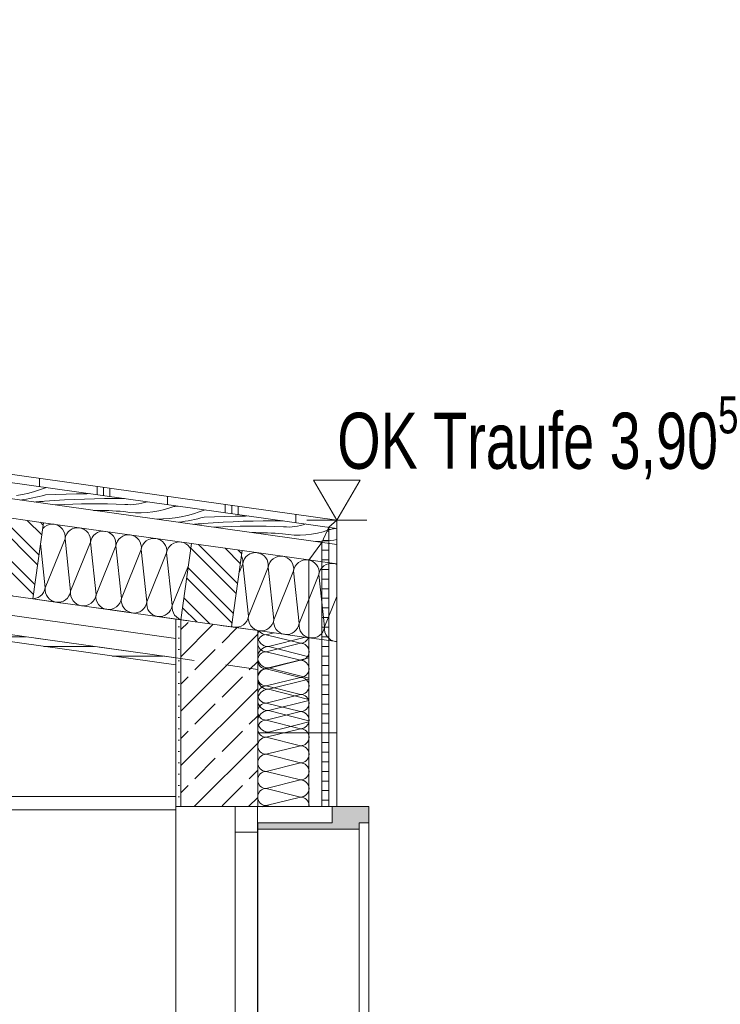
# Model space of a CAD drawing. Header units: metres. Extents: x 0 to 334, y 0 to 60.
# Tile 69 of 72: x 118.05 to 120.24, y 15.31 to 18.39. Entities that reach past the tile are written whole.
import ezdxf

# ---------------------------------------------------------------- set-up
doc = ezdxf.new("R2010")
doc.units = ezdxf.units.M
doc.header["$MEASUREMENT"] = 0
doc.linetypes.add('Strichlinie eng', pattern=[0.115, 0.075, -0.04])
for name, color, linetype in [('94 Genehmigungsplanung Bemaßung', 7, 'Continuous'), ('Neubau_00 Schraffuren', 7, 'Continuous'), ('Neubau_10 Wand außen', 7, 'Continuous'), ('Neubau_20 Abhangdecke', 7, 'Continuous'), ('Neubau_24 Dachhaut', 7, 'Continuous'), ('Neubau_25 Dachsparren', 7, 'Continuous'), ('Neubau_70 Entwässerung_Regenwasser', 7, 'Continuous'), ('Neubau_94 Genehmigungsplanung Bemaßung', 7, 'Continuous')]:
    doc.layers.add(name, color=color, linetype=linetype)
doc.styles.add('ERSTELLTER_STIL_1', font='ARIALN.TTF')
doc.dimstyles.new('ERSTELLTER_STIL__1', dxfattribs={"dimtxt": 0.175, "dimasz": 0.095143, "dimexe": 0.18, "dimexo": 0.0625, "dimgap": 0, "dimtad": 1, "dimzin": 0, "dimdsep": 46, "dimtxsty": 'ERSTELLTER_STIL_1', "dimblk": 'ARROWHEAD_6', "dimblk1": 'ARROWHEAD_6', "dimblk2": 'ARROWHEAD_6', "dimcen": 0.09, "dimse1": 1, "dimse2": 1, "dimclrd": 7, "dimclre": 7, "dimclrt": 7, "dimazin": 0, "dimtfac": 1, "dimtdec": 4, "dimtmove": 0, "dimatfit": 3, "dimfxl": 1, "dimtolj": 1, "dimtzin": 0, "dimarcsym": 0})
pattern_1 = [(90, (111.53342, 12.92067), (-0.4, 0), []), (90, (111.51342, 12.92067), (-0.4, 0), []), (90, (111.49342, 12.92067), (-0.4, 0), []), (90, (111.71342, 13.92067), (-0.2, 0), [])]
pattern_2 = [(135, (111.51342, 12.92067), (0.053033, 0.053033), []), (135, (111.495744, 12.90299), (0.053033, 0.053033), [])]
pattern_3 = [(0, (111.513422, 12.92067), (0, 0.03), [])]

# ---------------------------------------------------------------- blocks, each defined once
blk = doc.blocks.new('*X56', base_point=(111.5134, 12.9207))
at = {"layer": 'Neubau_24 Dachhaut', "color": 8, "linetype": 'Continuous', "lineweight": 9}
for p, q in [((118.13, 16.8042), (118.1242, 16.7989)), ((118.1367, 16.8083), (118.13, 16.8042)), ((118.1441, 16.811), (118.1367, 16.8083)), ((118.1518, 16.8122), (118.1441, 16.811)), ((118.1597, 16.8119), (118.1518, 16.8122)), ((118.1673, 16.81), (118.1597, 16.8119)), ((118.1744, 16.8067), (118.1673, 16.81)), ((118.1807, 16.8021), (118.1744, 16.8067)), ((118.1242, 16.7989), (118.1238, 16.7983)), ((118.186, 16.7963), (118.1807, 16.8021)), ((118.1901, 16.7896), (118.186, 16.7963)), ((118.1928, 16.7823), (118.1901, 16.7896)), ((118.194, 16.7745), (118.1928, 16.7823)), ((118.1937, 16.7667), (118.194, 16.7745)), ((118.1955, 16.7743), (118.1937, 16.7667)), ((118.1988, 16.7814), (118.1955, 16.7743)), ((118.2035, 16.7878), (118.1988, 16.7814)), ((118.2092, 16.7931), (118.2035, 16.7878)), ((118.2159, 16.7972), (118.2092, 16.7931)), ((118.2233, 16.7999), (118.2159, 16.7972)), ((118.231, 16.8011), (118.2233, 16.7999)), ((118.2389, 16.8007), (118.231, 16.8011)), ((118.2465, 16.7989), (118.2389, 16.8007)), ((118.2536, 16.7956), (118.2465, 16.7989)), ((118.2599, 16.791), (118.2536, 16.7956)), ((118.2653, 16.7852), (118.2599, 16.791)), ((118.2693, 16.7785), (118.2653, 16.7852)), ((118.272, 16.7711), (118.2693, 16.7785)), ((118.2827, 16.7766), (118.2781, 16.7703)), ((118.2885, 16.7819), (118.2827, 16.7766)), ((118.2952, 16.786), (118.2885, 16.7819)), ((118.3025, 16.7887), (118.2952, 16.786)), ((118.3103, 16.7899), (118.3025, 16.7887)), ((118.3181, 16.7896), (118.3103, 16.7899)), ((118.3257, 16.7878), (118.3181, 16.7896)), ((118.3328, 16.7845), (118.3257, 16.7878)), ((118.3392, 16.7798), (118.3328, 16.7845)), ((118.3445, 16.7741), (118.3392, 16.7798)), ((118.3486, 16.7674), (118.3445, 16.7741)), ((118.3744, 16.7749), (118.3677, 16.7708)), ((118.3817, 16.7776), (118.3744, 16.7749)), ((118.3895, 16.7788), (118.3817, 16.7776)), ((118.3973, 16.7785), (118.3895, 16.7788)), ((118.4049, 16.7766), (118.3973, 16.7785)), ((118.4121, 16.7733), (118.4049, 16.7766)), ((118.4184, 16.7687), (118.4121, 16.7733)), ((118.1172, 16.7517), (118.1318, 16.6138)), ((118.1937, 16.7667), (118.1318, 16.6138)), ((118.1937, 16.7667), (118.211, 16.6027)), ((118.2729, 16.7556), (118.211, 16.6027)), ((118.2732, 16.7634), (118.272, 16.7711)), ((118.2729, 16.7556), (118.2732, 16.7634)), ((118.2748, 16.7632), (118.2729, 16.7556)), ((118.2729, 16.7556), (118.2903, 16.5916)), ((118.2781, 16.7703), (118.2748, 16.7632)), ((118.3521, 16.7444), (118.2903, 16.5916)), ((118.3513, 16.76), (118.3486, 16.7674)), ((118.3525, 16.7523), (118.3513, 16.76)), ((118.3521, 16.7444), (118.3525, 16.7523)), ((118.354, 16.752), (118.3521, 16.7444)), ((118.3521, 16.7444), (118.3695, 16.5804)), ((118.3573, 16.7592), (118.354, 16.752)), ((118.3619, 16.7655), (118.3573, 16.7592)), ((118.3677, 16.7708), (118.3619, 16.7655)), ((118.4237, 16.7629), (118.4184, 16.7687)), ((118.4278, 16.7562), (118.4237, 16.7629)), ((118.4305, 16.7489), (118.4278, 16.7562)), ((118.4317, 16.7411), (118.4305, 16.7489)), ((118.4365, 16.748), (118.4332, 16.7409)), ((118.4411, 16.7544), (118.4365, 16.748)), ((118.4469, 16.7597), (118.4411, 16.7544)), ((118.4536, 16.7638), (118.4469, 16.7597)), ((118.461, 16.7665), (118.4536, 16.7638)), ((118.4687, 16.7677), (118.461, 16.7665)), ((118.4765, 16.7673), (118.4687, 16.7677)), ((118.4842, 16.7655), (118.4765, 16.7673)), ((118.4913, 16.7622), (118.4842, 16.7655)), ((118.4976, 16.7576), (118.4913, 16.7622)), ((118.5029, 16.7518), (118.4976, 16.7576)), ((118.507, 16.7451), (118.5029, 16.7518)), ((118.5097, 16.7377), (118.507, 16.7451)), ((118.5204, 16.7432), (118.5157, 16.7369)), ((118.5261, 16.7485), (118.5204, 16.7432)), ((118.5328, 16.7526), (118.5261, 16.7485)), ((118.5402, 16.7553), (118.5328, 16.7526)), ((118.5479, 16.7565), (118.5402, 16.7553)), ((118.5558, 16.7562), (118.5479, 16.7565)), ((118.5634, 16.7544), (118.5558, 16.7562)), ((118.5705, 16.7511), (118.5634, 16.7544)), ((118.5768, 16.7464), (118.5705, 16.7511)), ((118.5821, 16.7407), (118.5768, 16.7464)), ((118.4314, 16.7333), (118.3695, 16.5804)), ((118.4314, 16.7333), (118.4317, 16.7411)), ((118.4332, 16.7409), (118.4314, 16.7333)), ((118.4314, 16.7333), (118.4487, 16.5693)), ((118.5106, 16.7222), (118.4487, 16.5693)), ((118.5109, 16.73), (118.5097, 16.7377)), ((118.5106, 16.7222), (118.5109, 16.73)), ((118.5124, 16.7298), (118.5106, 16.7222)), ((118.5106, 16.7222), (118.5279, 16.5582)), ((118.5157, 16.7369), (118.5124, 16.7298)), ((118.5857, 16.7348), (118.5821, 16.7407)), ((118.5785, 16.683), (118.5279, 16.5582)), ((118.1163, 16.5874), (118.1221, 16.5928)), ((118.1221, 16.5928), (118.1267, 16.5991)), ((118.1267, 16.5991), (118.13, 16.6062)), ((118.13, 16.6062), (118.1318, 16.6138)), ((118.1318, 16.6138), (118.1315, 16.606)), ((118.1315, 16.606), (118.1327, 16.5982)), ((118.1327, 16.5982), (118.1354, 16.5909)), ((118.1354, 16.5909), (118.1395, 16.5842)), ((118.2013, 16.5816), (118.2059, 16.588)), ((118.2059, 16.588), (118.2092, 16.5951)), ((118.2092, 16.5951), (118.211, 16.6027)), ((118.211, 16.6027), (118.2107, 16.5949)), ((118.2107, 16.5949), (118.2119, 16.5871)), ((118.2884, 16.5839), (118.2903, 16.5916)), ((118.2903, 16.5916), (118.2899, 16.5837)), ((118.093, 16.5795), (118.0945, 16.5795)), ((118.0945, 16.5795), (118.1022, 16.5807)), ((118.1022, 16.5807), (118.1096, 16.5834)), ((118.1096, 16.5834), (118.1163, 16.5874)), ((118.1395, 16.5842), (118.1448, 16.5784)), ((118.1448, 16.5784), (118.1511, 16.5738)), ((118.1511, 16.5738), (118.1582, 16.5705)), ((118.1582, 16.5705), (118.1659, 16.5686)), ((118.1659, 16.5686), (118.1737, 16.5683)), ((118.1737, 16.5683), (118.1814, 16.5695)), ((118.1814, 16.5695), (118.1888, 16.5722)), ((118.1888, 16.5722), (118.1955, 16.5763)), ((118.1955, 16.5763), (118.2013, 16.5816)), ((118.2119, 16.5871), (118.2146, 16.5797)), ((118.2146, 16.5797), (118.2187, 16.573)), ((118.2187, 16.573), (118.224, 16.5673)), ((118.224, 16.5673), (118.2303, 16.5627)), ((118.2303, 16.5627), (118.2375, 16.5594)), ((118.2375, 16.5594), (118.2451, 16.5575)), ((118.2451, 16.5575), (118.2529, 16.5572)), ((118.2529, 16.5572), (118.2607, 16.5584)), ((118.2607, 16.5584), (118.268, 16.5611)), ((118.268, 16.5611), (118.2747, 16.5652)), ((118.2747, 16.5652), (118.2805, 16.5705)), ((118.2805, 16.5705), (118.2851, 16.5768)), ((118.2851, 16.5768), (118.2884, 16.5839)), ((118.2899, 16.5837), (118.2911, 16.576)), ((118.2911, 16.576), (118.2938, 16.5686)), ((118.2938, 16.5686), (118.2979, 16.5619)), ((118.2979, 16.5619), (118.3032, 16.5561)), ((118.3539, 16.554), (118.3597, 16.5594)), ((118.3597, 16.5594), (118.3643, 16.5657)), ((118.3643, 16.5657), (118.3676, 16.5728)), ((118.3676, 16.5728), (118.3695, 16.5804)), ((118.3695, 16.5804), (118.3692, 16.5726)), ((118.3692, 16.5726), (118.3704, 16.5648)), ((118.3704, 16.5648), (118.3731, 16.5575)), ((118.3731, 16.5575), (118.3771, 16.5508)), ((118.4436, 16.5546), (118.4469, 16.5617)), ((118.4469, 16.5617), (118.4487, 16.5693)), ((118.4487, 16.5693), (118.4484, 16.5615)), ((118.4484, 16.5615), (118.4496, 16.5537)), ((118.5261, 16.5505), (118.5279, 16.5582)), ((118.5279, 16.5582), (118.5276, 16.5503)), ((118.3032, 16.5561), (118.3096, 16.5515)), ((118.3096, 16.5515), (118.3167, 16.5482)), ((118.3167, 16.5482), (118.3243, 16.5464)), ((118.3243, 16.5464), (118.3321, 16.5461)), ((118.3321, 16.5461), (118.3399, 16.5473)), ((118.3399, 16.5473), (118.3473, 16.55)), ((118.3473, 16.55), (118.3539, 16.554)), ((118.3771, 16.5508), (118.3825, 16.545)), ((118.3825, 16.545), (118.3888, 16.5404)), ((118.3888, 16.5404), (118.3959, 16.5371)), ((118.3959, 16.5371), (118.4035, 16.5352)), ((118.4035, 16.5352), (118.4114, 16.5349)), ((118.4114, 16.5349), (118.4191, 16.5361)), ((118.4191, 16.5361), (118.4265, 16.5388)), ((118.4265, 16.5388), (118.4332, 16.5429)), ((118.4332, 16.5429), (118.4389, 16.5482)), ((118.4389, 16.5482), (118.4436, 16.5546)), ((118.4496, 16.5537), (118.4523, 16.5463)), ((118.4523, 16.5463), (118.4564, 16.5396)), ((118.4564, 16.5396), (118.4617, 16.5339)), ((118.4617, 16.5339), (118.468, 16.5293)), ((118.468, 16.5293), (118.4751, 16.526)), ((118.4983, 16.525), (118.5057, 16.5277)), ((118.5057, 16.5277), (118.5124, 16.5318)), ((118.5124, 16.5318), (118.5182, 16.5371)), ((118.5182, 16.5371), (118.5228, 16.5434)), ((118.5228, 16.5434), (118.5261, 16.5505)), ((118.5276, 16.5503), (118.5288, 16.5426)), ((118.5288, 16.5426), (118.5315, 16.5352)), ((118.5315, 16.5352), (118.5356, 16.5285)), ((118.5356, 16.5285), (118.5409, 16.5227)), ((118.4751, 16.526), (118.4827, 16.5241)), ((118.4827, 16.5241), (118.4906, 16.5238)), ((118.4906, 16.5238), (118.4983, 16.525)), ((118.5409, 16.5227), (118.5472, 16.5181)), ((118.5472, 16.5181), (118.5543, 16.5148)), ((118.5543, 16.5148), (118.5548, 16.5147))]:
    blk.add_line(p, q, dxfattribs=at)
blk = doc.blocks.new('*X57', base_point=(111.5134, 12.9207))
at = {"layer": 'Neubau_24 Dachhaut', "color": 8, "linetype": 'Continuous', "lineweight": 9}
for p, q in [((118.7482, 16.6888), (118.7369, 16.6608)), ((118.7482, 16.6888), (118.7656, 16.5248)), ((118.8275, 16.6776), (118.7656, 16.5248)), ((118.8275, 16.6776), (118.8448, 16.5136)), ((118.9067, 16.6665), (118.8448, 16.5136)), ((118.9067, 16.6665), (118.924, 16.5025)), ((118.9859, 16.6554), (118.924, 16.5025)), ((118.9859, 16.6554), (119.0033, 16.4913)), ((119.0417, 16.5864), (119.0033, 16.4913))]:
    blk.add_line(p, q, dxfattribs=at)
for centre, start, end in [((118.7086, 16.6943), 352, 27.2211), ((118.7879, 16.6832), 82, 172), ((118.7879, 16.6832), 352, 82), ((118.8671, 16.6721), 82, 172), ((118.8671, 16.6721), 352, 82), ((118.9463, 16.6609), 82, 172), ((118.9463, 16.6609), 352, 82), ((119.0255, 16.6498), 82, 172), ((119.0255, 16.6498), 66.1156, 82), ((118.726, 16.5303), 262, 352), ((118.8052, 16.5192), 172, 262), ((118.8052, 16.5192), 262, 352), ((118.8844, 16.508), 172, 262), ((118.8844, 16.508), 262, 352), ((118.9636, 16.4969), 172, 262), ((118.726, 16.5303), 251.4515, 262), ((118.9636, 16.4969), 262, 352), ((119.0429, 16.4858), 172, 262), ((119.0429, 16.4858), 262, 268.3563)]:
    blk.add_arc(centre, 0.04, start, end, dxfattribs=at)
blk = doc.blocks.new('*X58', base_point=(111.5134, 12.9207))
at = {"layer": 'Neubau_24 Dachhaut', "color": 8, "linetype": 'Continuous', "lineweight": 9}
for p, q in [((118.1354, 16.9264), (118.1172, 16.9198)), ((118.0613, 16.905), (118.0423, 16.9018)), ((118.0801, 16.9091), (118.0613, 16.905)), ((118.0988, 16.9141), (118.0801, 16.9091)), ((118.1028, 16.8962), (118.093, 16.8941)), ((118.1172, 16.9198), (118.0988, 16.9141)), ((118.1126, 16.8985), (118.1028, 16.8962)), ((118.1224, 16.9009), (118.1126, 16.8985)), ((118.1321, 16.9034), (118.1224, 16.9009)), ((118.1321, 16.9034), (118.1644, 16.9044)), ((118.1644, 16.9044), (118.1966, 16.9053)), ((118.1966, 16.9053), (118.2289, 16.9062)), ((118.2289, 16.9062), (118.2612, 16.907)), ((118.2612, 16.907), (118.271, 16.9073)), ((118.0632, 16.8889), (118.0533, 16.8874)), ((118.0732, 16.8905), (118.0632, 16.8889)), ((118.0831, 16.8922), (118.0732, 16.8905)), ((118.093, 16.8941), (118.0831, 16.8922)), ((118.0987, 16.881), (118.1026, 16.8814)), ((118.1026, 16.8814), (118.1064, 16.8817)), ((118.1064, 16.8817), (118.1102, 16.882)), ((118.1102, 16.882), (118.114, 16.8823)), ((118.114, 16.8823), (118.1179, 16.8826)), ((118.1179, 16.8826), (118.1217, 16.8829)), ((118.1217, 16.8829), (118.1255, 16.8832)), ((118.1255, 16.8832), (118.1293, 16.8835)), ((118.1293, 16.8835), (118.1605, 16.8858)), ((118.1605, 16.8858), (118.1918, 16.8876)), ((118.1637, 16.8719), (118.1907, 16.8734)), ((118.1907, 16.8734), (118.2178, 16.8745)), ((118.1918, 16.8876), (118.223, 16.8892)), ((118.2178, 16.8745), (118.2449, 16.8753)), ((118.223, 16.8892), (118.2543, 16.8904)), ((118.2449, 16.8753), (118.272, 16.8757)), ((118.2543, 16.8904), (118.2856, 16.8913)), ((118.272, 16.8757), (118.2991, 16.8757)), ((118.2856, 16.8913), (118.3169, 16.8919)), ((118.2991, 16.8757), (118.3262, 16.8754)), ((118.3169, 16.8919), (118.3482, 16.8922)), ((118.3262, 16.8754), (118.3533, 16.8747)), ((118.3482, 16.8922), (118.3795, 16.8921)), ((118.3533, 16.8747), (118.3804, 16.8736)), ((118.3804, 16.8736), (118.3892, 16.873)), ((118.3892, 16.873), (118.398, 16.8728)), ((118.398, 16.8728), (118.4068, 16.8731)), ((118.4068, 16.8731), (118.4155, 16.874)), ((118.4155, 16.874), (118.4242, 16.8753)), ((118.4242, 16.8753), (118.4328, 16.8771)), ((118.4328, 16.8771), (118.4413, 16.8794)), ((118.4413, 16.8794), (118.4496, 16.8822)), ((118.5207, 16.8635), (118.5238, 16.8645)), ((118.5238, 16.8645), (118.5269, 16.8654)), ((118.5269, 16.8654), (118.53, 16.8662)), ((118.53, 16.8662), (118.5332, 16.8669)), ((118.5332, 16.8669), (118.5364, 16.8675)), ((118.5364, 16.8675), (118.5396, 16.868)), ((118.5396, 16.868), (118.5428, 16.8684)), ((118.5428, 16.8684), (118.546, 16.8687)), ((118.2822, 16.8552), (118.2941, 16.8552)), ((118.2941, 16.8552), (118.306, 16.855)), ((118.306, 16.855), (118.3179, 16.8547)), ((118.3179, 16.8547), (118.3298, 16.8543)), ((118.3298, 16.8543), (118.3417, 16.8537)), ((118.3417, 16.8537), (118.3535, 16.8531)), ((118.3535, 16.8531), (118.3654, 16.8524)), ((118.3654, 16.8524), (118.3773, 16.8515)), ((118.3773, 16.8515), (118.3953, 16.8489)), ((118.3953, 16.8489), (118.4134, 16.8475)), ((118.4134, 16.8475), (118.4316, 16.8472)), ((118.4316, 16.8472), (118.4498, 16.8481)), ((118.4498, 16.8481), (118.4679, 16.8502)), ((118.4679, 16.8502), (118.4858, 16.8535)), ((118.4858, 16.8535), (118.5034, 16.8579)), ((118.5034, 16.8579), (118.5207, 16.8635)), ((118.5564, 16.8354), (118.5374, 16.8322)), ((118.5753, 16.8395), (118.5564, 16.8354)), ((118.5939, 16.8445), (118.5753, 16.8395)), ((118.6123, 16.8502), (118.5939, 16.8445)), ((118.6305, 16.8568), (118.6123, 16.8502)), ((118.6273, 16.8339), (118.6175, 16.8313)), ((118.6273, 16.8339), (118.6595, 16.8348)), ((118.6595, 16.8348), (118.6918, 16.8357)), ((118.6918, 16.8357), (118.724, 16.8366)), ((118.724, 16.8366), (118.7563, 16.8375)), ((118.7563, 16.8375), (118.7662, 16.8377)), ((118.4991, 16.8282), (118.4798, 16.8275)), ((118.5183, 16.8298), (118.4991, 16.8282)), ((118.5374, 16.8322), (118.5183, 16.8298)), ((118.5584, 16.8193), (118.5484, 16.8178)), ((118.5683, 16.8209), (118.5584, 16.8193)), ((118.5782, 16.8226), (118.5683, 16.8209)), ((118.5881, 16.8246), (118.5782, 16.8226)), ((118.5979, 16.8266), (118.5881, 16.8246)), ((118.5939, 16.8114), (118.5977, 16.8118)), ((118.5977, 16.8118), (118.6015, 16.8121)), ((118.6078, 16.8289), (118.5979, 16.8266)), ((118.6015, 16.8121), (118.6053, 16.8124)), ((118.6053, 16.8124), (118.6092, 16.8127)), ((118.6175, 16.8313), (118.6078, 16.8289)), ((118.6092, 16.8127), (118.613, 16.813)), ((118.613, 16.813), (118.6168, 16.8133)), ((118.6168, 16.8133), (118.6206, 16.8136)), ((118.6206, 16.8136), (118.6245, 16.8139)), ((118.6245, 16.8139), (118.6557, 16.8162)), ((118.6557, 16.8162), (118.6869, 16.8181)), ((118.6588, 16.8023), (118.6859, 16.8038)), ((118.6859, 16.8038), (118.7129, 16.805)), ((118.6869, 16.8181), (118.7182, 16.8196)), ((118.7129, 16.805), (118.74, 16.8057)), ((118.7182, 16.8196), (118.7495, 16.8209)), ((118.74, 16.8057), (118.7671, 16.8061)), ((118.7495, 16.8209), (118.7807, 16.8218)), ((118.7671, 16.8061), (118.7942, 16.8062)), ((118.7807, 16.8218), (118.812, 16.8223)), ((118.7942, 16.8062), (118.8214, 16.8058)), ((118.812, 16.8223), (118.8433, 16.8226)), ((118.8214, 16.8058), (118.8484, 16.8051)), ((118.8433, 16.8226), (118.8746, 16.8225)), ((118.8484, 16.8051), (118.8755, 16.804)), ((118.8755, 16.804), (118.8843, 16.8034)), ((118.8843, 16.8034), (118.8931, 16.8032)), ((118.8931, 16.8032), (118.9019, 16.8035)), ((118.9019, 16.8035), (118.9106, 16.8044)), ((118.9106, 16.8044), (118.9193, 16.8057)), ((118.9193, 16.8057), (118.9279, 16.8075)), ((118.9279, 16.8075), (118.9364, 16.8098)), ((118.9364, 16.8098), (118.9448, 16.8126)), ((118.7773, 16.7857), (118.7892, 16.7856)), ((118.7892, 16.7856), (118.8011, 16.7854)), ((118.8011, 16.7854), (118.813, 16.7851)), ((118.813, 16.7851), (118.8249, 16.7847)), ((118.8249, 16.7847), (118.8368, 16.7841)), ((118.8368, 16.7841), (118.8487, 16.7835)), ((118.8487, 16.7835), (118.8606, 16.7828)), ((118.8606, 16.7828), (118.8724, 16.782)), ((118.8724, 16.782), (118.8904, 16.7793)), ((118.8904, 16.7793), (118.9086, 16.7779)), ((118.9086, 16.7779), (118.9268, 16.7776)), ((118.9268, 16.7776), (118.9449, 16.7785)), ((118.9449, 16.7785), (118.963, 16.7806)), ((118.963, 16.7806), (118.9809, 16.7839)), ((118.9809, 16.7839), (118.9985, 16.7883)), ((118.9985, 16.7883), (119.0159, 16.7939)), ((119.0159, 16.7939), (119.0189, 16.7949)), ((119.0189, 16.7949), (119.022, 16.7958)), ((119.022, 16.7958), (119.0252, 16.7967)), ((119.0252, 16.7967), (119.0283, 16.7974)), ((119.0283, 16.7974), (119.0315, 16.798)), ((119.0315, 16.798), (119.0347, 16.7984)), ((119.0347, 16.7984), (119.0379, 16.7988)), ((119.0379, 16.7988), (119.0412, 16.7991)), ((118.9942, 16.7586), (118.9749, 16.7579)), ((119.0134, 16.7602), (118.9942, 16.7586)), ((119.0326, 16.7626), (119.0134, 16.7602)), ((119.0417, 16.7642), (119.0326, 16.7626))]:
    blk.add_line(p, q, dxfattribs=at)
blk = doc.blocks.new('*X71', base_point=(111.5134, 12.9207))
at = {"layer": 'Neubau_00 Schraffuren', "color": 8, "linetype": 'Continuous', "lineweight": 9}
for p, q in [((118.7953, 16.47), (118.7947, 16.4639)), ((118.7972, 16.4762), (118.7953, 16.47)), ((118.799, 16.4797), (118.7972, 16.4762)), ((118.7947, 16.463), (118.7953, 16.457)), ((118.7953, 16.457), (118.7972, 16.4507)), ((118.7972, 16.4507), (118.8003, 16.445)), ((118.8003, 16.445), (118.8044, 16.4399)), ((118.8044, 16.4399), (118.8095, 16.4358)), ((118.8095, 16.4358), (118.8153, 16.4327)), ((118.9443, 16.4592), (118.828, 16.4302)), ((118.7972, 16.4096), (118.7953, 16.4033)), ((118.8003, 16.4153), (118.7972, 16.4096)), ((118.8044, 16.4204), (118.8003, 16.4153)), ((118.8095, 16.4245), (118.8044, 16.4204)), ((118.8153, 16.4276), (118.8095, 16.4245)), ((118.8153, 16.4327), (118.8215, 16.4308)), ((118.8215, 16.4295), (118.8153, 16.4276)), ((118.8215, 16.4308), (118.828, 16.4302)), ((118.828, 16.4302), (118.8215, 16.4295)), ((118.9547, 16.3985), (118.828, 16.4302)), ((118.7953, 16.4033), (118.7947, 16.3972)), ((118.7947, 16.3965), (118.7953, 16.3903)), ((118.7953, 16.3903), (118.7972, 16.3841)), ((118.7972, 16.3841), (118.8003, 16.3783)), ((118.8003, 16.3783), (118.8045, 16.3732)), ((118.8045, 16.3732), (118.8095, 16.3691)), ((118.9547, 16.3952), (118.828, 16.3635)), ((118.7972, 16.3429), (118.7953, 16.3367)), ((118.8003, 16.3487), (118.7972, 16.3429)), ((118.8045, 16.3537), (118.8003, 16.3487)), ((118.8095, 16.3579), (118.8045, 16.3537)), ((118.8095, 16.3691), (118.8153, 16.366)), ((118.8153, 16.3609), (118.8095, 16.3579)), ((118.8153, 16.366), (118.8215, 16.3641)), ((118.8215, 16.3628), (118.8153, 16.3609)), ((118.8215, 16.3641), (118.828, 16.3635)), ((118.828, 16.3635), (118.8215, 16.3628)), ((118.9547, 16.3318), (118.828, 16.3635)), ((118.7953, 16.3367), (118.7947, 16.3304)), ((118.7947, 16.3299), (118.7953, 16.3236)), ((118.7953, 16.3236), (118.7972, 16.3174)), ((118.7972, 16.3174), (118.8003, 16.3116)), ((118.8003, 16.3116), (118.8045, 16.3066)), ((118.9547, 16.3285), (118.828, 16.2968)), ((118.8003, 16.282), (118.7972, 16.2762)), ((118.8045, 16.2871), (118.8003, 16.282)), ((118.8045, 16.3066), (118.8095, 16.3024)), ((118.8095, 16.2912), (118.8045, 16.2871)), ((118.8095, 16.3024), (118.8153, 16.2994)), ((118.8153, 16.2943), (118.8095, 16.2912)), ((118.8153, 16.2994), (118.8215, 16.2975)), ((118.8215, 16.2962), (118.8153, 16.2943)), ((118.8215, 16.2975), (118.828, 16.2968)), ((118.828, 16.2968), (118.8215, 16.2962)), ((118.9547, 16.2652), (118.828, 16.2968)), ((118.7953, 16.27), (118.7947, 16.2636)), ((118.7947, 16.2633), (118.7953, 16.257)), ((118.7972, 16.2762), (118.7953, 16.27)), ((118.7953, 16.257), (118.7972, 16.2507)), ((118.7972, 16.2507), (118.8003, 16.245)), ((118.9547, 16.2618), (118.828, 16.2302)), ((118.8003, 16.245), (118.8045, 16.2399)), ((118.8045, 16.2204), (118.8003, 16.2153)), ((118.8045, 16.2399), (118.8095, 16.2358)), ((118.8095, 16.2245), (118.8045, 16.2204)), ((118.8095, 16.2358), (118.8153, 16.2327)), ((118.8153, 16.2276), (118.8095, 16.2245)), ((118.8153, 16.2327), (118.8215, 16.2308)), ((118.8215, 16.2295), (118.8153, 16.2276)), ((118.8215, 16.2308), (118.828, 16.2302)), ((118.828, 16.2302), (118.8215, 16.2295)), ((118.9547, 16.1985), (118.828, 16.2302)), ((118.7954, 16.2033), (118.7947, 16.1969)), ((118.7947, 16.1968), (118.7954, 16.1903)), ((118.7972, 16.2096), (118.7954, 16.2033)), ((118.7954, 16.1903), (118.7973, 16.1841)), ((118.8003, 16.2153), (118.7972, 16.2096)), ((118.9547, 16.1952), (118.8281, 16.1635)), ((118.7973, 16.1841), (118.8003, 16.1783)), ((118.8003, 16.1783), (118.8045, 16.1732)), ((118.8045, 16.1732), (118.8095, 16.1691)), ((118.8095, 16.1691), (118.8153, 16.166)), ((118.8153, 16.1609), (118.8148, 16.1607)), ((118.8153, 16.166), (118.8215, 16.1641)), ((118.8215, 16.1628), (118.8153, 16.1609)), ((118.8215, 16.1641), (118.8281, 16.1635)), ((118.8281, 16.1635), (118.8215, 16.1628)), ((118.8393, 16.1607), (118.8281, 16.1635))]:
    blk.add_line(p, q, dxfattribs=at)
blk = doc.blocks.new('*X73', base_point=(111.5134, 12.9207))
at = {"layer": 'Neubau_10 Wand außen', "color": 8, "linetype": 'Continuous', "lineweight": 9}
for p, q in [((118.8449, 16.4732), (118.8214, 16.4673)), ((118.9281, 16.4407), (118.8214, 16.4673)), ((118.9281, 16.4407), (118.8214, 16.414)), ((118.9281, 16.3873), (118.8214, 16.414)), ((118.9281, 16.3873), (118.8214, 16.3607)), ((118.9281, 16.334), (118.8214, 16.3607)), ((118.9281, 16.334), (118.8214, 16.3073)), ((118.9281, 16.2807), (118.8214, 16.3073)), ((118.9281, 16.2807), (118.8214, 16.254)), ((118.9281, 16.2273), (118.8214, 16.254)), ((118.9281, 16.2273), (118.8214, 16.2007)), ((118.9281, 16.174), (118.8214, 16.2007)), ((118.9281, 16.174), (118.8214, 16.1473)), ((118.9281, 16.1207), (118.8214, 16.1473)), ((118.9281, 16.1207), (118.8214, 16.094)), ((118.9281, 16.0673), (118.8214, 16.094)), ((118.9281, 16.0673), (118.8214, 16.0407)), ((118.9281, 16.014), (118.8214, 16.0407)), ((118.9281, 16.014), (118.8214, 15.9873)), ((118.9281, 15.9607), (118.8214, 15.9873)), ((118.9281, 15.9607), (118.8214, 15.934)), ((118.8347, 15.9307), (118.8214, 15.934))]:
    blk.add_line(p, q, dxfattribs=at)
for centre, start, end in [((118.8214, 16.4407), 90, 180), ((118.8214, 16.494), 212.4942, 270), ((118.8214, 16.4407), 180, 270), ((118.9281, 16.4673), 270, 339.5378), ((118.9281, 16.414), 0, 90), ((118.8214, 16.3873), 90, 180), ((118.9281, 16.414), 270, 0), ((118.8214, 16.3873), 180, 270), ((118.9281, 16.3607), 0, 90), ((118.8214, 16.334), 90, 180), ((118.9281, 16.3607), 270, 0), ((118.8214, 16.334), 180, 270), ((118.9281, 16.3073), 0, 90), ((118.8214, 16.2807), 90, 180), ((118.9281, 16.3073), 270, 0), ((118.8214, 16.2807), 180, 270), ((118.8214, 16.2273), 90, 180), ((118.9281, 16.254), 0, 90), ((118.9281, 16.254), 270, 0), ((118.8214, 16.2273), 180, 270), ((118.9281, 16.2007), 0, 90), ((118.8214, 16.174), 90, 180), ((118.9281, 16.2007), 270, 0), ((118.8214, 16.174), 180, 270), ((118.9281, 16.1473), 0, 90), ((118.8214, 16.1207), 90, 180), ((118.9281, 16.1473), 270, 0), ((118.8214, 16.1207), 180, 270), ((118.9281, 16.094), 0, 90), ((118.8214, 16.0673), 90, 180), ((118.8214, 16.0673), 180, 270), ((118.9281, 16.094), 270, 0), ((118.9281, 16.0407), 0, 90), ((118.8214, 16.014), 90, 180), ((118.9281, 16.0407), 270, 0), ((118.8214, 16.014), 180, 270), ((118.9281, 15.9873), 0, 90), ((118.8214, 15.9607), 90, 180), ((118.9281, 15.9873), 270, 0), ((118.8214, 15.9607), 180, 270), ((118.9281, 15.934), 0, 90), ((118.8214, 15.9073), 90, 118.955), ((118.9281, 15.934), 352.8192, 0)]:
    blk.add_arc(centre, 0.0267, start, end, dxfattribs=at)
blk = doc.blocks.new('*D76', base_point=(111.5134, 12.9207))
at = {"layer": '94 Genehmigungsplanung Bemaßung', "color": 7, "linetype": 'Continuous', "lineweight": 9}
for p, q in [((102.0466, 15.9707), (102.1468, 15.8706)), ((102.1906, 15.9207), (102.0028, 15.9207)), ((102.0967, 12.9207), (102.0967, 15.9207)), ((102.0466, 12.9707), (102.1468, 12.8706)), ((102.1906, 12.9207), (102.0028, 12.9207))]:
    blk.add_line(p, q, dxfattribs=at)
at = {"layer": '94 Genehmigungsplanung Bemaßung', "color": 7, "lineweight": 9, "char_height": 0.175, "attachment_point": 7, "rotation": 90, "style": 'ERSTELLTER_STIL_1'}
for s, insert in [('\\A1;{\\pql;\\fArial Narrow|b0|i0|c0|p0;\\W1.000000;3,00}', (102.0617, 14.2235)), ('\\A1;{\\pql;\\fArial Narrow|b0|i0|c0|p0;\\W1.000000;23}', (102.0617, 12.9707))]:
    blk.add_mtext(s, dxfattribs=dict(at, insert=insert))
blk = doc.blocks.new('ARROWHEAD_6')
at = {"color": 0, "linetype": 'Continuous', "lineweight": 0}
for p, q in [((-0.5, -0.5), (0.5, 0.5)), ((0, 0), (-1, 0))]:
    blk.add_line(p, q, dxfattribs=at)

msp = doc.modelspace()

# ---------------------------------------------------------------- hatches: boundary and pattern name
at = {"layer": 'Neubau_00 Schraffuren', "linetype": 'Continuous', "lineweight": 13}
h = msp.add_hatch(dxfattribs=at)
h.set_pattern_fill('Metall_Zinkblech_0001', style=0, pattern_type=2)
h.set_pattern_definition(pattern_1)
h.paths.add_polyline_path([(119.0417, 16.1607), (119.0417, 16.8242), (119.0167, 16.8025), (119.0167, 16.1607)])
h = msp.add_hatch(dxfattribs=at)
h.set_pattern_fill('Holzwerkstoff_Sperrholz__D2', style=0, pattern_type=2)
h.set_pattern_definition(pattern_3)
h.paths.add_polyline_path([(119.0167, 16.1607), (119.0167, 16.8025), (118.9947, 16.7551), (118.9947, 16.1607)])
at = {"layer": 'Neubau_10 Wand außen', "linetype": 'Continuous', "lineweight": 0, "true_color": 0x000000}
h = msp.add_hatch(dxfattribs=at)
h.set_pattern_fill('Gips_0001', color=18, style=0, pattern_type=2)
h.set_pattern_definition([(45, (111.513422, 12.92067), (-0.01767767, 0.01767767), [0, -0.025])])
h.paths.add_polyline_path([(118.5397, 15.9307), (118.5547, 15.9307), (118.5547, 16.514), (118.5397, 16.5161)])
h = msp.add_hatch(dxfattribs=at)
h.set_pattern_fill('Beton_Stahlbeton_0001', color=18, style=0, pattern_type=2)
h.set_pattern_definition([(45, (111.51342, 12.92067), (-0.0848528, 0.0848528), []), (45, (111.471, 12.9631), (-0.0848528, 0.0848528), [0.09, -0.03])])
h.paths.add_polyline_path([(118.5547, 16.514), (118.5547, 15.9307), (118.7947, 15.9307), (118.7947, 16.4803), (118.7132, 16.4917)])
h = msp.add_hatch(dxfattribs=at)
h.set_pattern_fill('Holzwerkstoff_Sperrholz__D2', color=18, style=0, pattern_type=2)
h.set_pattern_definition(pattern_3)
h.paths.add_polyline_path([(118.9947, 16.4522), (118.9947, 15.9307), (119.0167, 15.9307), (119.0167, 16.4491)])
h = msp.add_hatch(dxfattribs=at)
h.set_pattern_fill('Metall_Zinkblech_0001', color=18, style=0, pattern_type=2)
h.set_pattern_definition(pattern_1)
h.paths.add_polyline_path([(119.0167, 15.9307), (119.0417, 15.9307), (119.0417, 16.4455), (119.0167, 16.4491)])
msp.add_hatch(color=18, dxfattribs=at).paths.add_polyline_path([(119.1117, 15.8607), (119.1117, 15.8807), (119.1417, 15.8807), (119.1417, 15.9307), (119.0267, 15.9307), (119.0267, 15.8807), (118.7947, 15.8807), (118.7947, 15.8607)])
at = {"layer": 'Neubau_24 Dachhaut', "linetype": 'Continuous', "lineweight": 9}
h = msp.add_hatch(dxfattribs=at)
h.set_pattern_fill('Holzwerkstoff_Sperrholz__D2', color=8, style=0, pattern_type=2)
h.set_pattern_definition(pattern_3)
h.paths.add_polyline_path([(108.1847, 17.828), (118.5397, 16.3727), (118.5397, 16.3949), (108.1847, 17.8502)])
at = {"layer": 'Neubau_24 Dachhaut', "linetype": 'Continuous', "lineweight": 0, "true_color": 0x000000}
h = msp.add_hatch(dxfattribs=at)
h.set_pattern_fill('Metall_Zinkblech_0001', color=18, style=0, pattern_type=2)
h.set_pattern_definition(pattern_1)
h.paths.add_polyline_path([(116.8362, 17.1342), (116.8327, 17.1094), (119.0417, 16.799), (119.0417, 16.8242)])
at = {"layer": 'Neubau_25 Dachsparren', "linetype": 'Continuous', "lineweight": 0, "true_color": 0x000000}
h = msp.add_hatch(dxfattribs=at)
h.set_pattern_fill('Metall_Stahl_0001', color=18, style=0, pattern_type=2)
h.set_pattern_definition(pattern_2)
h.paths.add_polyline_path([(118.093, 16.5789), (118.1264, 16.8166), (117.9679, 16.8388), (117.9345, 16.6012)])
h = msp.add_hatch(dxfattribs=at)
h.set_pattern_fill('Metall_Stahl_0001', color=18, style=0, pattern_type=2)
h.set_pattern_definition(pattern_2)
h.paths.add_polyline_path([(118.5547, 16.514), (118.7132, 16.4917), (118.7466, 16.7294), (118.5881, 16.7517)])

# ---------------------------------------------------------------- linework, layer by layer
at = {"layer": 'Neubau_00 Schraffuren', "color": 7, "linetype": 'Continuous', "lineweight": 9, "flags": 128}
for points in [[(119.0417, 16.1607), (119.0417, 16.8242), (119.0167, 16.8025), (119.0167, 16.1607)], [(119.0167, 16.1607), (119.0167, 16.8025), (118.9947, 16.7551), (118.9947, 16.1607)], [(118.9947, 16.1607), (118.9947, 16.7551), (118.9547, 16.7001), (118.9547, 16.1607)], [(118.9547, 16.1607), (118.9547, 16.4578), (118.7947, 16.4803), (118.7947, 16.1607)]]:
    msp.add_lwpolyline(points, close=True, dxfattribs=at)
at = {"layer": 'Neubau_10 Wand außen', "color": 7, "linetype": 'Continuous', "lineweight": 13}
for p, q in [((118.5547, 16.514), (118.5547, 15.9307)), ((118.7947, 16.4803), (118.7947, 15.9307)), ((118.9547, 16.4578), (118.9547, 15.9307)), ((118.9947, 16.4522), (118.9947, 15.9307)), ((119.0167, 16.4491), (119.0167, 15.9307)), ((119.0417, 16.4455), (119.0417, 15.9307)), ((118.5397, 16.3727), (118.5397, 15.9628)), ((119.0417, 15.9836), (119.0417, 15.9763)), ((118.5397, 15.9628), (118.5397, 15.9307)), ((118.5547, 15.9307), (118.5397, 15.9307)), ((118.5397, 13.4207), (118.5397, 15.9207)), ((118.7946, 15.8507), (118.7248, 15.8507))]:
    msp.add_line(p, q, dxfattribs=at)
at = {"layer": 'Neubau_10 Wand außen', "color": 7, "linetype": 'Continuous', "lineweight": 9}
for p, q in [((119.0267, 15.9307), (119.0267, 15.8807)), ((119.1417, 15.9307), (119.0417, 15.9307)), ((119.1417, 15.9307), (119.1417, 15.8807)), ((119.0267, 15.8807), (118.7947, 15.8807)), ((119.1117, 15.8607), (118.7947, 15.8607)), ((119.1117, 15.8807), (119.1117, 15.8607)), ((119.1417, 15.8807), (119.1117, 15.8807)), ((119.1117, 13.4574), (119.1117, 15.8607)), ((119.1417, 15.8607), (119.1417, 15.8807)), ((119.1417, 13.4542), (119.1417, 15.8607))]:
    msp.add_line(p, q, dxfattribs=at)
at = {"layer": 'Neubau_10 Wand außen', "color": 7, "linetype": 'Continuous', "lineweight": 13, "flags": 128}
for points in [[(118.5397, 16.5161), (118.5397, 16.4555), (118.5397, 16.3949), (118.5397, 16.3727)], [(119.0417, 15.9307), (119.0267, 15.9307), (119.0167, 15.9307), (118.9947, 15.9307), (118.9547, 15.9307), (118.7947, 15.9307), (118.7946, 15.9307), (118.7248, 15.9307), (118.7247, 15.9307), (118.5547, 15.9307)], [(118.7247, 15.9307), (118.7247, 15.8507), (118.7247, 13.5007), (118.7247, 13.4207)], [(118.7248, 15.9307), (118.7248, 15.8507), (118.7248, 13.5007), (118.7248, 13.4207)], [(118.7946, 15.9307), (118.7946, 15.8507), (118.7946, 13.5007), (118.7946, 13.4207)], [(118.7947, 15.8807), (118.7947, 15.8607), (118.7947, 15.8507), (118.7947, 13.5007), (118.7947, 13.4907), (118.7947, 13.4707)]]:
    msp.add_lwpolyline(points, dxfattribs=at)
at = {"layer": 'Neubau_20 Abhangdecke', "color": 8, "linetype": 'Continuous', "lineweight": 9}
for p, q in [((118.5397, 15.9628), (108.1847, 15.9628)), ((118.5397, 15.9207), (108.1847, 15.9207)), ((118.5397, 15.9307), (118.5397, 15.9207))]:
    msp.add_line(p, q, dxfattribs=at)
at = {"layer": 'Neubau_24 Dachhaut', "color": 7, "linetype": 'Continuous', "lineweight": 13}
for p, q in [((107.9297, 18.3859), (119.0417, 16.8242)), ((107.9297, 18.3102), (119.0417, 16.7485)), ((108.1847, 17.9108), (118.5397, 16.4555)), ((108.1847, 17.8502), (118.5397, 16.3949)), ((108.1847, 17.828), (118.5397, 16.3727))]:
    msp.add_line(p, q, dxfattribs=at)
at = {"layer": 'Neubau_24 Dachhaut', "color": 7, "linetype": 'Continuous', "lineweight": 13, "flags": 128}
for points in [[(114.456, 17.4435), (114.5457, 17.4309), (114.5853, 17.4253), (115.6048, 17.282), (115.6444, 17.2765), (115.7341, 17.2639), (115.7737, 17.2583), (116.7931, 17.115), (116.8327, 17.1094), (119.0417, 16.799)], [(114.4051, 17.3395), (114.8669, 17.2746), (115.0253, 17.2524), (115.4871, 17.1875), (115.6456, 17.1652), (116.1073, 17.1003), (116.2658, 17.078), (116.7275, 17.0131), (116.886, 16.9909), (117.3477, 16.926), (117.5062, 16.9037), (117.9679, 16.8388), (118.1264, 16.8166), (118.5881, 16.7517), (118.7466, 16.7294), (119.0417, 16.6879)], [(114.3717, 17.1019), (114.8335, 17.037), (114.9919, 17.0147), (115.4537, 16.9498), (115.6121, 16.9275), (116.0739, 16.8626), (116.2324, 16.8404), (116.6941, 16.7755), (116.8526, 16.7532), (117.3143, 16.6883), (117.4728, 16.6661), (117.9345, 16.6012), (118.093, 16.5789), (118.5397, 16.5161), (118.5547, 16.514), (118.7132, 16.4917), (118.7947, 16.4803)], [(119.0417, 16.8242), (119.0417, 16.799), (119.0417, 16.7485), (119.0417, 16.6879), (119.0417, 16.4455)], [(118.9547, 16.4578), (118.9947, 16.4522), (119.0167, 16.4491), (119.0417, 16.4455)]]:
    msp.add_lwpolyline(points, dxfattribs=at)
at = {"layer": 'Neubau_25 Dachsparren', "color": 7, "linetype": 'Continuous', "lineweight": 9}
for p, q in [((118.1264, 16.8166), (118.093, 16.5789)), ((118.5881, 16.7517), (118.5547, 16.514)), ((118.7466, 16.7294), (118.7132, 16.4917))]:
    msp.add_line(p, q, dxfattribs=at)
at = {"layer": 'Neubau_70 Entwässerung_Regenwasser', "color": 7, "linetype": 'Strichlinie eng', "lineweight": 13}
msp.add_lwpolyline([(107.3911, 18.0829), (118.7947, 16.4803), (118.7947, 16.3591), (107.3909, 17.9618)], close=True, dxfattribs=at)
at = {"layer": 'Neubau_94 Genehmigungsplanung Bemaßung', "color": 7, "linetype": 'Continuous', "lineweight": 9}
for p, q in [((119.0417, 16.8242), (118.9691, 16.9494)), ((118.9691, 16.9494), (119.1143, 16.9494)), ((119.1143, 16.9494), (119.0417, 16.8242)), ((119.0417, 16.8242), (118.9478, 16.8242)), ((119.0417, 16.8242), (119.1356, 16.8242))]:
    msp.add_line(p, q, dxfattribs=at)

# ---------------------------------------------------------------- block references
at = {"layer": 'Neubau_00 Schraffuren', "color": 8, "linetype": 'Continuous', "lineweight": 9}
msp.add_blockref('*X71', (111.5134, 12.9207), dxfattribs=at)
at = {"layer": 'Neubau_10 Wand außen', "lineweight": 0}
msp.add_blockref('*X73', (111.5134, 12.9207), dxfattribs=at)
at = {"layer": 'Neubau_24 Dachhaut', "lineweight": 0}
for name in ['*X58', '*X56', '*X57']:
    msp.add_blockref(name, (111.5134, 12.9207), dxfattribs=at)

# ---------------------------------------------------------------- texts
at = {"layer": 'Neubau_94 Genehmigungsplanung Bemaßung', "color": 7, "lineweight": 9, "insert": (119.0417, 16.9337), "char_height": 0.175, "attachment_point": 7, "style": 'ERSTELLTER_STIL_1'}
msp.add_mtext('\\A1;{\\pql;\\fArial Narrow|b0|i0|c0|p0;\\W1.000000;OK Traufe 3,90\\fArial Narrow|b0|i0|c0|p0;\\W1.000000;\\A1{\\H.66x;\\S5^  ;}}', dxfattribs=at)

# ---------------------------------------------------------------- dimensions: what is measured, and where the dimension line sits
at = {"layer": '94 Genehmigungsplanung Bemaßung', "color": 7, "linetype": 'Continuous', "lineweight": 9}
dim = msp.add_linear_dim(base=(102.0967, 15.9207), p1=(136.3204, 12.9207), p2=(93.7463, 15.9207), angle=90, dimstyle='ERSTELLTER_STIL__1', dxfattribs=at)
dim.commit()
dim.dimension.update_dxf_attribs({"geometry": '*D76', "text_midpoint": (101.9742, 14.45), "dimtype": 160, "text_rotation": 90})

doc.saveas('drawing.dxf')
